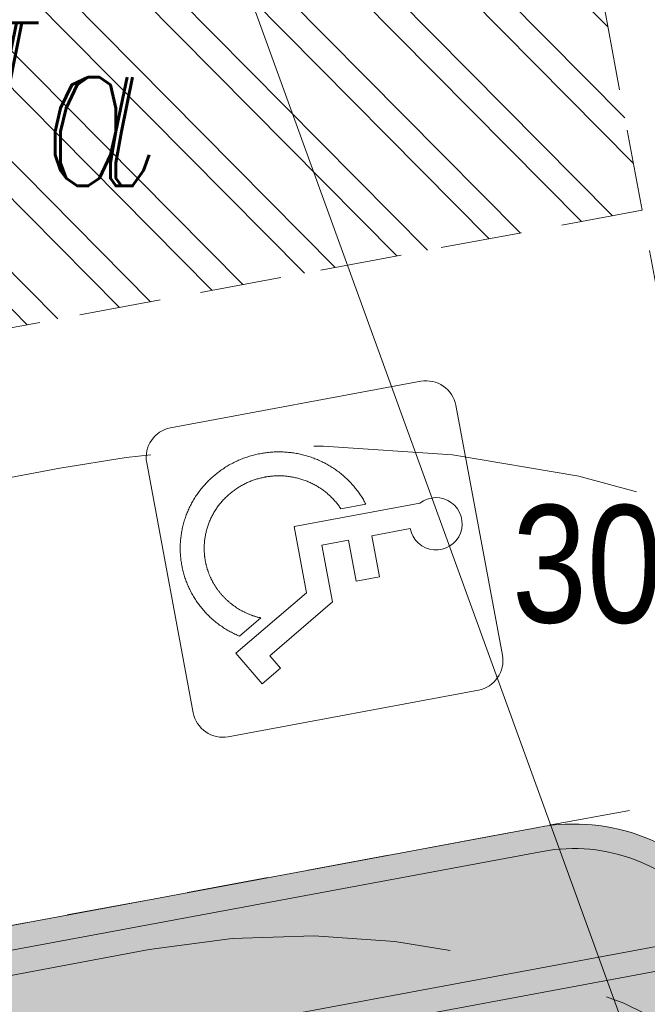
# Model space of a CAD drawing. Header units: metres. Extents: x 779 to 7046, y -512 to 9570.
# Tile 224 of 256: x 2188.26 to 2192.1, y 198.1 to 204.13. Entities that reach past the tile are written whole.
import ezdxf
from ezdxf import colors
from ezdxf.entities.mleader import LeaderData, LeaderLine
from ezdxf.math import Vec2, Vec3

# ---------------------------------------------------------------- set-up
doc = ezdxf.new("R2010")
doc.units = ezdxf.units.M
for name, pattern in [('0', [0]), ('CIĄGłA', [0]), ('DASH', [0.75, 0.5, -0.25]), ('DASHED', [0.75, 0.5, -0.25]), ('DASHEDX2', [38.099999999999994, 25.4, -12.7])]:
    doc.linetypes.add(name, pattern=pattern)
for name, color, linetype, lineweight in [('209-oznaczenie konturu klasyfikacyjnego', 7, 'Continuous', 0), ('219-działka ewidencyjna', 7, 'Continuous', 0), ('_a_obiekty', 250, 'Continuous', 30), ('AGP1_HATCH', 7, 'Continuous', 5), ('AGP1_KRAWEZNIKI', 250, 'Continuous', 20), ('AGP1_KRAWEZNIKI GRUBOŚCI', 7, 'Continuous', 9), ('ZNAKI DROGOWE', 250, 'Continuous', 15), ('zz-drogi', 7, 'Continuous', 40)]:
    doc.layers.add(name, color=color, linetype=linetype, lineweight=lineweight)
doc.layers.add('zz-odwodnienie', color=5, linetype='Continuous')
doc.styles.add('ARIAL', font='arial.ttf')
doc.styles.get("Standard").update_dxf_attribs({"font": 'arial.ttf'})

# ---------------------------------------------------------------- blocks, each defined once
blk = doc.blocks.new('PZT MDCP podkład')
at = {"layer": '219-działka ewidencyjna', "color": 252, "linetype": 'Continuous', "lineweight": 13, "true_color": 0x939598, "flags": 128}
blk.add_lwpolyline([(2122.376406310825, 81.44646074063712), (2127.666406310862, 66.85646074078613)], dxfattribs=at)
at = {"layer": '209-oznaczenie konturu klasyfikacyjnego', "color": 252, "linetype": 'Continuous', "lineweight": 13, "true_color": 0x939598, "insert": (2120.283068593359, 76.60838289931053), "char_height": 1, "attachment_point": 7, "line_spacing_factor": 0.6}
blk.add_mtext('\\FITALIC_1250;\\H1x;\\W0.79;RIIIa', dxfattribs=at)
blk = doc.blocks.new('parking_niepelnospr')
at = {"layer": 'AGP1_KRAWEZNIKI', "lineweight": 9}
for p, q in [((1.943807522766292, -0.1177722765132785), (-9.313225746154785e-10, 0)), ((-0.2425387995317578, -0.2148276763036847), (-0.3603110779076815, -2.158635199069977)), ((2.040862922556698, -2.304118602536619), (2.158635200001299, -0.360311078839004)), ((1.593219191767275, -0.4478991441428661), (1.429240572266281, -0.5297730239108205)), ((1.731381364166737, -0.7246130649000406), (1.593219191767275, -0.4478991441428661)), ((1.429240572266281, -0.5297730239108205), (1.485528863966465, -0.6425083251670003)), ((1.485528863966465, -0.6425083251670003), (0.9194172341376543, -0.925165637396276)), ((1.095964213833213, -1.041874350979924), (1.731381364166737, -0.7246130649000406)), ((1.480769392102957, -0.9393679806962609), (1.6729298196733, -0.8434230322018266)), ((0.8925806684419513, -1.368097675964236), (0.9194172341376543, -0.925165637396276)), ((0.5038191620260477, -1.344543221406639), (0.5232169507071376, -1.024386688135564)), ((0.5232169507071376, -1.024386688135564), (0.7061635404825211, -1.035471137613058)), ((0.6867657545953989, -1.355627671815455), (0.7061635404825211, -1.035471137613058)), ((1.064789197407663, -1.556411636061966), (1.095964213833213, -1.041874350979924)), ((0.2065309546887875, -1.326530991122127), (0.5038191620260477, -1.344543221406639)), ((0.6867657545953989, -1.355627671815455), (0.8925806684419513, -1.368097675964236)), ((0.08858663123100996, -1.497265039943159), (1.064789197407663, -1.556411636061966)), ((0.4908400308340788, -1.590493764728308), (0.6849612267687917, -1.602255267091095)), ((1.798324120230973, -2.518946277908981), (-0.1454834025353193, -2.401173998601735))]:
    blk.add_line(p, q, dxfattribs=at)
at = {"layer": 'AGP1_KRAWEZNIKI', "lineweight": 9, "elevation": -0.002894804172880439}
for points in [[(0.4908400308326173, -1.590493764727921), (0.493165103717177, -1.600032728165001), (0.4956196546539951, -1.609541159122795), (0.4982032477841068, -1.619017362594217), (0.5009154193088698, -1.62845965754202), (0.5037556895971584, -1.637866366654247), (0.5067235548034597, -1.647235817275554), (0.5098184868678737, -1.656566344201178), (0.5130399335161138, -1.665856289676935), (0.5163873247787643, -1.675104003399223), (0.5198600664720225, -1.684307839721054), (0.5234575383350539, -1.693466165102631), (0.5271791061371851, -1.702577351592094), (0.5310241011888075, -1.711639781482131), (0.5349918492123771, -1.720651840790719), (0.5390816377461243, -1.729611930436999), (0.5432927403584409, -1.738518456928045), (0.5476244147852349, -1.747369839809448), (0.5520758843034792, -1.756164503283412), (0.5566463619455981, -1.764900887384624), (0.5613350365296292, -1.773577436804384), (0.5661410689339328, -1.782192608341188), (0.5710636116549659, -1.790744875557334), (0.5761017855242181, -1.799232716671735), (0.5812546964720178, -1.807654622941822), (0.5865214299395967, -1.816009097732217), (0.5919010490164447, -1.824294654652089), (0.5973925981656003, -1.83250982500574), (0.6029951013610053, -1.840653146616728), (0.6087075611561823, -1.848723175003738), (0.6145289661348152, -1.856718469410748), (0.6204582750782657, -1.864637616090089), (0.6264944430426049, -1.872479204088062), (0.6326363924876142, -1.880241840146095), (0.6388830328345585, -1.887924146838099), (0.645233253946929, -1.89552475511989), (0.65168592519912, -1.903042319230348), (0.6582399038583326, -1.910475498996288), (0.6648940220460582, -1.917822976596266), (0.6716470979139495, -1.925083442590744), (0.6784979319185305, -1.932255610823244), (0.6854453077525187, -1.939338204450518), (0.6924879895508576, -1.946329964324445), (0.6996247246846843, -1.953229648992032), (0.7068542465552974, -1.960036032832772), (0.7141752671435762, -1.966747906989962), (0.7215864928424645, -1.97336407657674), (0.7290865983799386, -1.979883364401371), (0.7366742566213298, -1.986304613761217), (0.7443481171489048, -1.992626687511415), (0.7521068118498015, -1.998848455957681), (0.7599489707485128, -2.004968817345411), (0.7678731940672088, -2.010986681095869), (0.7758780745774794, -2.016900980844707), (0.7839621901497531, -2.022710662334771), (0.7921241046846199, -2.028414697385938), (0.800362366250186, -2.034012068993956), (0.8086755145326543, -2.039501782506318), (0.8170620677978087, -2.044882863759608), (0.82552053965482, -2.05015435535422), (0.83404942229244, -2.055315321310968), (0.8426472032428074, -2.060364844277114), (0.8513123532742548, -2.065302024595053), (0.8600433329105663, -2.07012598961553), (0.8688385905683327, -2.074835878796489), (0.8776965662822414, -2.079430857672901), (0.8866156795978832, -2.083910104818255), (0.8955943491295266, -2.088272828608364), (0.9046309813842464, -2.092518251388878), (0.9137239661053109, -2.096645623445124), (0.9228716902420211, -2.10065420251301), (0.9320725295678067, -2.104543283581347), (0.9413248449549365, -2.108312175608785), (0.9506269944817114, -2.111960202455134), (0.9599773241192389, -2.115486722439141), (0.9693741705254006, -2.118891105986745), (0.9788158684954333, -2.122172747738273), (0.9883007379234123, -2.125331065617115), (0.9978270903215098, -2.128365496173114), (1.007393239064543, -2.13127550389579), (1.016997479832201, -2.134060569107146), (1.026638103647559, -2.136720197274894), (1.036313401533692, -2.139253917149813), (1.046021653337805, -2.141661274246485), (1.055761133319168, -2.143941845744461), (1.065530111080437, -2.146095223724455), (1.075326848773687, -2.148121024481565), (1.085149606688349, -2.150018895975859), (1.094996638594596, -2.151788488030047), (1.104866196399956, -2.153429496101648), (1.114756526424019, -2.154941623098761), (1.124665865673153, -2.156324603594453), (1.134592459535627, -2.157578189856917), (1.144534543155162, -2.158702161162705), (1.154490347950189, -2.159696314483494), (1.164458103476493, -2.160560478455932), (1.174436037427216, -2.161294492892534), (1.184422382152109, -2.161898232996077), (1.194415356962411, -2.162371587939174), (1.204413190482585, -2.162714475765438), (1.214414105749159, -2.162926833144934), (1.224416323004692, -2.163008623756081), (1.234418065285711, -2.162959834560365), (1.244417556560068, -2.162780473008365), (1.254413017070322, -2.162470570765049), (1.264402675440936, -2.162030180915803), (1.274384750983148, -2.16145938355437), (1.284357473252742, -2.160758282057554), (1.294319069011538, -2.159927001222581), (1.304267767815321, -2.158965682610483), (1.314201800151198, -2.157874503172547), (1.324119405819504, -2.156653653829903), (1.33401881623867, -2.155303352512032), (1.343898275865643, -2.153823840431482), (1.353756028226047, -2.152215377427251), (1.363590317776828, -2.150478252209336), (1.373399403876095, -2.148612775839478), (1.383181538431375, -2.146619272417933), (1.392934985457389, -2.14449809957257), (1.402658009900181, -2.142249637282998), (1.412348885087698, -2.139874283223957), (1.42200588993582, -2.137372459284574), (1.431627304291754, -2.134744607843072), (1.441211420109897, -2.13199119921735), (1.450756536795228, -2.129112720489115), (1.460260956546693, -2.126109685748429), (1.469722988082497, -2.122982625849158), (1.479140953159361, -2.119732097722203), (1.488513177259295, -2.11635867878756), (1.497837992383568, -2.112862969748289), (1.507113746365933, -2.109245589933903), (1.516338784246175, -2.105507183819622), (1.525511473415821, -2.101648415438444), (1.534630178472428, -2.097669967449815), (1.543693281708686, -2.093572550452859), (1.552699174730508, -2.089356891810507), (1.561646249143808, -2.085023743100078), (1.570532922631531, -2.080573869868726), (1.579357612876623, -2.076008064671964), (1.588118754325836, -2.071327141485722), (1.59681478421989, -2.066531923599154), (1.605444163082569, -2.061623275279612), (1.614005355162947, -2.056602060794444), (1.622496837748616, -2.051469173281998), (1.630917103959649, -2.046225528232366), (1.639264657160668, -2.040872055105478), (1.647538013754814, -2.035409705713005), (1.655735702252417, -2.029839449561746), (1.663856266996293, -2.024162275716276), (1.67189826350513, -2.018379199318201), (1.679860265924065, -2.012491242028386), (1.68774085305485, -2.006499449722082), (1.695538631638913, -2.000404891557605), (1.703252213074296, -1.99420864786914), (1.710880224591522, -1.987911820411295), (1.718421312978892, -1.981515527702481), (1.725874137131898, -1.975020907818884), (1.733237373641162, -1.968429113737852), (1.740509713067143, -1.961741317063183), (1.747689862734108, -1.95495870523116), (1.754776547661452, -1.948082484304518), (1.761768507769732, -1.941113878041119), (1.768664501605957, -1.934054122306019), (1.775463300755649, -1.926904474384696), (1.782163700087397, -1.919666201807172), (1.788764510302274, -1.912340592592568), (1.795264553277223, -1.904928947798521), (1.801662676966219, -1.897432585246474), (1.807957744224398, -1.889852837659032), (1.814148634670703, -1.882191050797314), (1.820234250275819, -1.874448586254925), (1.826213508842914, -1.866626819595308), (1.832085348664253, -1.858727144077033), (1.837848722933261, -1.850750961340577), (1.843502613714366, -1.842699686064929), (1.849046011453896, -1.834574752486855), (1.854477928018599, -1.8263776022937), (1.859797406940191, -1.818109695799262), (1.865003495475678, -1.809772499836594), (1.870095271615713, -1.801367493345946), (1.875071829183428, -1.792896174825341), (1.879932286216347, -1.784360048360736), (1.88467577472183, -1.775760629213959), (1.889301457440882, -1.767099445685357), (1.893808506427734, -1.75837803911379), (1.898196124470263, -1.7495979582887), (1.902463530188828, -1.740760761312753), (1.906609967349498, -1.731868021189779), (1.910634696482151, -1.72292131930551), (1.914537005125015, -1.713922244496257), (1.918316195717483, -1.704872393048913), (1.921971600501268, -1.695773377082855), (1.925502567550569, -1.686626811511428), (1.928908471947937, -1.677434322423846), (1.932188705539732, -1.668197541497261), (1.935342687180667, -1.658918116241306), (1.938369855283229, -1.649597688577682), (1.941269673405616, -1.640237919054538), (1.944041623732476, -1.630840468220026), (1.946685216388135, -1.621407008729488), (1.949199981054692, -1.611939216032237), (1.951585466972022, -1.60243877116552), (1.953841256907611, -1.592907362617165), (1.955966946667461, -1.583346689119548), (1.957962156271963, -1.573758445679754), (1.959826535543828, -1.564144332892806), (1.961559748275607, -1.554506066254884), (1.963161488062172, -1.54484535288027), (1.964631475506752, -1.535163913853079), (1.965969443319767, -1.525463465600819), (1.967175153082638, -1.515745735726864), (1.968248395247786, -1.506012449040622), (1.969188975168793, -1.496265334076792), (1.969996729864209, -1.486506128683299), (1.970671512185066, -1.476736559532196), (1.971213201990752, -1.466958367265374), (1.971621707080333, -1.457173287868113), (1.971896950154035, -1.447383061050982), (1.972038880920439, -1.437589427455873), (1.972047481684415, -1.427794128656), (1.971922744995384, -1.417998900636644), (1.971664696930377, -1.408205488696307), (1.971273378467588, -1.398415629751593), (1.970748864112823, -1.388631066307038), (1.970091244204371, -1.378853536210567), (1.969300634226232, -1.369084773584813), (1.968377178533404, -1.359326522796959), (1.967321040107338, -1.349580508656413), (1.966132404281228, -1.339848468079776), (1.964811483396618, -1.330132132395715), (1.9633585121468, -1.320433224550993), (1.961773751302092, -1.310753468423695), (1.960057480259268, -1.301094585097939), (1.958210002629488, -1.291458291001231), (1.956231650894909, -1.281846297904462), (1.954122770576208, -1.272260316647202), (1.951883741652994, -1.26270204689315), (1.94951495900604, -1.253173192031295), (1.947016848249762, -1.243675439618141), (1.944389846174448, -1.234210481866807), (1.941634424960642, -1.224779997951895), (1.938751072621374, -1.215385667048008), (1.935740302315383, -1.20602915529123), (1.932602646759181, -1.196712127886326), (1.929338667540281, -1.187436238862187), (1.925948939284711, -1.178203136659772), (1.92243406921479, -1.169014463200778), (1.918794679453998, -1.15987185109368), (1.915031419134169, -1.15077692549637), (1.911144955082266, -1.141731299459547), (1.907135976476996, -1.132736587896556), (1.903005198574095, -1.123794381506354), (1.898753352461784, -1.114906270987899), (1.894381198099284, -1.106073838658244), (1.889889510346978, -1.097298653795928), (1.885279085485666, -1.088582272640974), (1.880550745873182, -1.079926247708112), (1.875705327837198, -1.071332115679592), (1.870743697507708, -1.062801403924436), (1.865666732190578, -1.054335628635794), (1.860475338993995, -1.045936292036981), (1.855170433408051, -1.03760488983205), (1.849752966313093, -1.029342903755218), (1.844223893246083, -1.021151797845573), (1.838584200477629, -1.013033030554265), (1.832834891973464, -1.004988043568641), (1.82697698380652, -0.9970182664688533), (1.821011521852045, -0.9891251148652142), (1.814939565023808, -0.9813099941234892), (1.808762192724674, -0.9735742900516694), (1.802480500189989, -0.9659193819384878), (1.796095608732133, -0.9583466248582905), (1.789608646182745, -0.9508573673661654), (1.783020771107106, -0.9434529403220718), (1.776333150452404, -0.9361346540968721), (1.769546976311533, -0.9289038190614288), (1.762663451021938, -0.9217617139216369), (1.755683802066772, -0.914709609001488), (1.748609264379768, -0.9077487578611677), (1.741441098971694, -0.900880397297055), (1.734180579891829, -0.8941057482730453), (1.726828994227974, -0.8874260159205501), (1.719387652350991, -0.8808423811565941), (1.711857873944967, -0.874356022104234), (1.704240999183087, -0.8679680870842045), (1.696538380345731, -0.861679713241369), (1.688751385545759, -0.8554920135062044), (1.680881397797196, -0.8494060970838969), (1.672929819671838, -0.8434230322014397)], [(0.6849612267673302, -1.602255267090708), (0.6877251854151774, -1.609985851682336), (0.6906108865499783, -1.617689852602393), (0.6936176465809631, -1.625362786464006), (0.6967447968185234, -1.633000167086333), (0.6999959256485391, -1.640607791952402), (0.7033755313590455, -1.648194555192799), (0.7068823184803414, -1.655755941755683), (0.7105149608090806, -1.66328738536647), (0.7142721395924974, -1.670784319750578), (0.7181525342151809, -1.678242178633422), (0.7221548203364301, -1.685656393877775), (0.7262776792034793, -1.693022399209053), (0.7305197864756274, -1.700335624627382), (0.73487949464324, -1.70759204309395), (0.7393552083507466, -1.714789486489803), (0.7439459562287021, -1.721926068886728), (0.7486507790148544, -1.728999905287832), (0.7534687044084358, -1.736009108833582), (0.7583987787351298, -1.742951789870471), (0.7634400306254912, -1.749826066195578), (0.7685914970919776, -1.756630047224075), (0.7738522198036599, -1.763361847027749), (0.7792199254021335, -1.770017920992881), (0.7846908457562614, -1.776593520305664), (0.7902629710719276, -1.783086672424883), (0.7959343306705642, -1.789495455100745), (0.801702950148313, -1.795817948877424), (0.8075668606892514, -1.802052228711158), (0.8135240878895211, -1.808196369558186), (0.8195726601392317, -1.814248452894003), (0.825710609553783, -1.82020655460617), (0.8319359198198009, -1.826068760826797), (0.8382461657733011, -1.831833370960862), (0.8446386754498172, -1.837498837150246), (0.8511107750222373, -1.843063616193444), (0.8576597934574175, -1.848526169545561), (0.8642830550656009, -1.853884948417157), (0.8709778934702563, -1.859138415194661), (0.8777416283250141, -1.864285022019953), (0.8845715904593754, -1.869323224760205), (0.8914637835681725, -1.874250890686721), (0.8984133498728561, -1.879066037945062), (0.9054189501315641, -1.883768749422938), (0.9124793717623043, -1.888359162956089), (0.9195933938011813, -1.89283742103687), (0.9267598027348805, -1.897203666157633), (0.9339773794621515, -1.901458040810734), (0.941244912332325, -1.905600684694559), (0.9485611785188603, -1.909631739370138), (0.9559248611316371, -1.913550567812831), (0.9633310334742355, -1.917354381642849), (0.9707717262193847, -1.921041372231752), (0.9782389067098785, -1.924609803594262), (0.9857245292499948, -1.928057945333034), (0.9932205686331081, -1.93138406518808), (1.000718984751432, -1.934586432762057), (1.008211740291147, -1.93766331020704), (1.015690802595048, -1.940612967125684), (1.023172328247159, -1.943443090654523), (1.030713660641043, -1.946177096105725), (1.038301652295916, -1.948810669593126), (1.045918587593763, -1.951337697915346), (1.053546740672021, -1.953752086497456), (1.061169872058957, -1.956049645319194), (1.068775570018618, -1.958229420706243), (1.076352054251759, -1.960290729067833), (1.083887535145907, -1.962232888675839), (1.091400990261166, -1.964062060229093), (1.098965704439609, -1.965796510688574), (1.106542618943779, -1.967429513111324), (1.114083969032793, -1.968952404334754), (1.117826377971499, -1.969669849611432), (1.121542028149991, -1.970356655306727), (1.12890239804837, -1.971646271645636), (1.136242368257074, -1.972835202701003), (1.139933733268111, -1.973395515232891), (1.143654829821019, -1.973934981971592), (1.147417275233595, -1.974455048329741), (1.151232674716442, -1.974957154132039), (1.155108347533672, -1.975442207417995), (1.158959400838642, -1.975899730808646), (1.162757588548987, -1.976326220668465), (1.166514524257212, -1.976723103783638), (1.173951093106, -1.97743377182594), (1.181362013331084, -1.978043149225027), (1.185086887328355, -1.978313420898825), (1.18884016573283, -1.978562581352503), (1.192628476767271, -1.978789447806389), (1.196447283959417, -1.978992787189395), (1.204152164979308, -1.979327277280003), (1.211906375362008, -1.97956282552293), (1.219661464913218, -1.979696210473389), (1.227396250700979, -1.979724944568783), (1.235195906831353, -1.979649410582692), (1.243061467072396, -1.979467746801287), (1.250981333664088, -1.979177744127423), (1.258943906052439, -1.978777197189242), (1.266936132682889, -1.978264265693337), (1.274940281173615, -1.977639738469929), (1.282937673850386, -1.976905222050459), (1.290909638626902, -1.976062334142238), (1.298853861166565, -1.975110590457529), (1.306837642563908, -1.974040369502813), (1.314863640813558, -1.972850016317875), (1.322923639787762, -1.971539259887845), (1.331009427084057, -1.970107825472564), (1.339112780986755, -1.968555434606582), (1.347225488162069, -1.96688181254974), (1.355339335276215, -1.965086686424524), (1.363446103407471, -1.96316977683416), (1.371537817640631, -1.96113114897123), (1.379610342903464, -1.958972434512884), (1.387662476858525, -1.956693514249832), (1.395693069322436, -1.954293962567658), (1.403700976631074, -1.951773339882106), (1.411685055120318, -1.949131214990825), (1.419644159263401, -1.946367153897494), (1.427577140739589, -1.943480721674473), (1.435482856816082, -1.940471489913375), (1.443359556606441, -1.937339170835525), (1.451201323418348, -1.934084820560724), (1.459004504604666, -1.930709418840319), (1.466766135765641, -1.927213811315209), (1.474483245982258, -1.923598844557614), (1.482152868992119, -1.919865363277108), (1.489772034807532, -1.91601421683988), (1.497337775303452, -1.912046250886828), (1.504847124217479, -1.907962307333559), (1.512297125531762, -1.903763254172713), (1.519685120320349, -1.89945025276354), (1.527008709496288, -1.895024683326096), (1.534265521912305, -1.890487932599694), (1.541453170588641, -1.885841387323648), (1.548569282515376, -1.881086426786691), (1.555611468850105, -1.87622444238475), (1.562577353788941, -1.871256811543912), (1.569464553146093, -1.866184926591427), (1.576270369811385, -1.861010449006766), (1.582989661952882, -1.855737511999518), (1.589620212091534, -1.850368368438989), (1.596160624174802, -1.844904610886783), (1.602609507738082, -1.839347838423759), (1.608965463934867, -1.833699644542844), (1.615227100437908, -1.827961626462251), (1.621393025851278, -1.822135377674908), (1.627461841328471, -1.816222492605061), (1.63343210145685, -1.810224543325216), (1.639301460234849, -1.804143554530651), (1.645067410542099, -1.79798336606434), (1.650727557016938, -1.791748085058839), (1.656279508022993, -1.785441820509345), (1.66172087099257, -1.779068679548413), (1.667049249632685, -1.772632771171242), (1.672262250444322, -1.766138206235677), (1.67735748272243, -1.759589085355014), (1.682333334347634, -1.752988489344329), (1.687198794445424, -1.74632577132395), (1.69195570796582, -1.73960030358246), (1.696602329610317, -1.732816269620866), (1.70113691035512, -1.72597785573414), (1.705557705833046, -1.719089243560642), (1.709862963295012, -1.712154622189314), (1.714050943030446, -1.705178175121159), (1.718119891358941, -1.698164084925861), (1.722068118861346, -1.691116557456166), (1.725895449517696, -1.684039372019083), (1.729602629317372, -1.676934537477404), (1.733190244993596, -1.669803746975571), (1.736658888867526, -1.662648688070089), (1.740009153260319, -1.655471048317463), (1.743241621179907, -1.6482725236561), (1.746356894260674, -1.641054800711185), (1.749355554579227, -1.633819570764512), (1.752238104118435, -1.626568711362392), (1.755003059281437, -1.619308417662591), (1.757650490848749, -1.612042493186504), (1.760181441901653, -1.604772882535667), (1.762596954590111, -1.597501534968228), (1.764898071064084, -1.590230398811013), (1.76708583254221, -1.582961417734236), (1.769161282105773, -1.57569654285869), (1.771125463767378, -1.568437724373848), (1.772979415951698, -1.561186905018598), (1.774724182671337, -1.553946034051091), (1.776360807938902, -1.546717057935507), (1.777890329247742, -1.539501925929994), (1.779313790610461, -1.532302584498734), (1.780632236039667, -1.52512098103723), (1.781846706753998, -1.517959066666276), (1.782958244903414, -1.510818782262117), (1.783967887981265, -1.503702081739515), (1.784434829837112, -1.500153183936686), (1.784658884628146, -1.498381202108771), (1.78471392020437, -1.497938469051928), (1.784774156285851, -1.497450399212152), (1.78490018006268, -1.496416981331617), (1.785384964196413, -1.492272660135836), (1.785838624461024, -1.488111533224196), (1.786260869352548, -1.483933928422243), (1.786651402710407, -1.479740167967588), (1.787009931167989, -1.47553057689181), (1.787336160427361, -1.471305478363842), (1.787629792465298, -1.467065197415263), (1.787890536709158, -1.462810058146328), (1.78811809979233, -1.458540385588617), (1.788312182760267, -1.454256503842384), (1.788472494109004, -1.449958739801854), (1.788598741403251, -1.445647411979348), (1.788690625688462, -1.441322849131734), (1.788747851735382, -1.4369853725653), (1.788770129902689, -1.432635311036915), (1.788757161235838, -1.428272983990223), (1.788708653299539, -1.423898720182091), (1.788624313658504, -1.41951284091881), (1.78850384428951, -1.415115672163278), (1.788346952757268, -1.410707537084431), (1.788153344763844, -1.406288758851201), (1.787922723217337, -1.401859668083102), (1.787654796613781, -1.397420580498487), (1.787349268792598, -1.392971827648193), (1.787005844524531, -1.388513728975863), (1.786624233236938, -1.38404661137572), (1.786204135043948, -1.379570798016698), (1.785745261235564, -1.375086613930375), (1.785247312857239, -1.370594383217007), (1.784709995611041, -1.366094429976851), (1.784133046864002, -1.361587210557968), (1.78351659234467, -1.357074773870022), (1.782860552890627, -1.352557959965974), (1.782164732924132, -1.34803706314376), (1.781428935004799, -1.343512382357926), (1.780652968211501, -1.338984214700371), (1.779836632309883, -1.334452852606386), (1.77897973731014, -1.329918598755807), (1.778082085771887, -1.325381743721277), (1.777143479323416, -1.320842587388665), (1.776163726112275, -1.316301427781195), (1.775142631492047, -1.311758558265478), (1.774079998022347, -1.307214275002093), (1.7729756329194, -1.302668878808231), (1.771829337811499, -1.29812266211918), (1.770640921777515, -1.293575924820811), (1.769410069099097, -1.289029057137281), (1.768136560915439, -1.284482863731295), (1.766820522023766, -1.279938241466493), (1.765462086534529, -1.275396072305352), (1.764061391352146, -1.270857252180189), (1.7626185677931, -1.266322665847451), (1.761133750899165, -1.261793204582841), (1.759607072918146, -1.257269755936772), (1.758038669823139, -1.252753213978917), (1.756428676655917, -1.248244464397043), (1.754777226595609, -1.243744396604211), (1.753084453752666, -1.239253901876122), (1.751350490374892, -1.234773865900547), (1.749575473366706, -1.230305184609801), (1.747759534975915, -1.225848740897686), (1.745902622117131, -1.221404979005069), (1.744002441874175, -1.216968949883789), (1.742058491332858, -1.212539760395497), (1.740071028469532, -1.208118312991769), (1.738040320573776, -1.203705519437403), (1.735966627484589, -1.199302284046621), (1.733850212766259, -1.194909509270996), (1.731691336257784, -1.19052810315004), (1.729490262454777, -1.18615897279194), (1.727247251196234, -1.181803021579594), (1.724962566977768, -1.177461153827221), (1.722636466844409, -1.173134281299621), (1.72026921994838, -1.168823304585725), (1.71786108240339, -1.164529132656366), (1.715412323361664, -1.160252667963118), (1.712923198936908, -1.155994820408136), (1.710394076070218, -1.151756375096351), (1.707825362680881, -1.14753772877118), (1.705217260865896, -1.143339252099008), (1.702569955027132, -1.139161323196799), (1.699883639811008, -1.135004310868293), (1.697158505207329, -1.130868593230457), (1.69439474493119, -1.126754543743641), (1.691592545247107, -1.122662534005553), (1.688752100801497, -1.118592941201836), (1.685873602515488, -1.114546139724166), (1.682957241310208, -1.110522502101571), (1.680003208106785, -1.106522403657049), (1.677011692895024, -1.102546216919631), (1.673982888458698, -1.098594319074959), (1.670916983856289, -1.094667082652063), (1.667814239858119, -1.090764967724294), (1.664675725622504, -1.08688947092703), (1.661502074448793, -1.083041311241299), (1.658293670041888, -1.079220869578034), (1.655050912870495, -1.075428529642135), (1.651774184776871, -1.071664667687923), (1.648463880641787, -1.067929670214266), (1.645120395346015, -1.064223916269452), (1.641744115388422, -1.060547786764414), (1.638335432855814, -1.056901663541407), (1.634894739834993, -1.053285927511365), (1.631422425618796, -1.049700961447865), (1.62791888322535, -1.046147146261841), (1.624384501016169, -1.042624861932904), (1.620819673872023, -1.039134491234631), (1.617224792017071, -1.035676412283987), (1.613600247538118, -1.032251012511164), (1.609946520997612, -1.028858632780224), (1.606264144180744, -1.02549958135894), (1.602553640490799, -1.022174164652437), (1.598815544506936, -1.018882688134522), (1.595050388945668, -1.015625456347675), (1.591258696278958, -1.012402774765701), (1.587441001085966, -1.009214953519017), (1.583597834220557, -1.006062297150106), (1.579729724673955, -1.002945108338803), (1.575837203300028, -0.9998636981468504), (1.571920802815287, -0.996818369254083), (1.567981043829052, -0.9938094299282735), (1.564018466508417, -0.9908371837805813), (1.560033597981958, -0.987901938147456), (1.556027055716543, -0.9850040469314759), (1.55200043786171, -0.9821442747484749), (1.547954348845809, -0.9793227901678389), (1.543889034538, -0.9765395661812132), (1.539804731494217, -0.973794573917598), (1.535701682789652, -0.9710877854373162), (1.531580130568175, -0.968419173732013), (1.52744031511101, -0.9657887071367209), (1.523282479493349, -0.9631963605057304), (1.519106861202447, -0.9606421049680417), (1.514913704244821, -0.9581259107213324), (1.510703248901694, -0.9556477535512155), (1.50647573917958, -0.9532076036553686), (1.502231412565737, -0.9508054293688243), (1.497970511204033, -0.9484412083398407), (1.493693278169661, -0.9461149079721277), (1.48939993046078, -0.9438268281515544), (1.485091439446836, -0.9415777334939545), (1.480769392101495, -0.939367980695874)]]:
    blk.add_lwpolyline(points, dxfattribs=at)
at = {"layer": 'AGP1_KRAWEZNIKI', "lineweight": 9}
for centre, radius, start, end in [((-0.01385556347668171, -0.2286832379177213), 0.2291025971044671, 86.53277600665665, 176.5327760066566), ((1.929951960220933, -0.3464555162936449), 0.229102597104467, 356.5327760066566, 86.53277600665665), ((0.006433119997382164, -1.314407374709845), 0.2004647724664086, 356.5327760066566, 294.193225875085), ((-0.1316278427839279, -2.172490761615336), 0.2291025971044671, 176.5327764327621, 266.5327764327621), ((1.812179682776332, -2.290263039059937), 0.229102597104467, 266.5327760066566, 356.5327760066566)]:
    blk.add_arc(centre, radius, start, end, dxfattribs=at)
blk = doc.blocks.new('RZEDNE MODNLICA 20241108')
at = {"layer": 'zz-odwodnienie', "insert": (2191.273355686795, 201.1560165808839), "char_height": 0.7199999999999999, "width": 4.627268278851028, "attachment_point": 1, "rotation": 359.89007928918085}
blk.add_mtext('{\\fArial Narrow|b0|i0|c238|p34;305,35}', dxfattribs=at)
blk = doc.blocks.new('lpg dystrybutor')
at = {"color": 2, "linetype": 'DASHED', "lineweight": 5, "ltscale": 3, "true_color": 0xf1eb1f}
blk.add_lwpolyline([(1884.637835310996, 1542.59038778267), (1885.509884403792, 1542.171792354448, 0.4142135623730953), (1925.537663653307, 1556.235109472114), (1925.797308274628, 1556.77602043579, 0.414213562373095), (1911.733991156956, 1596.803799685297), (1910.86194206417, 1597.22239511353, 0.4142135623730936), (1870.834162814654, 1583.159077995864), (1870.574518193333, 1582.618167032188, 0.4142135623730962)], format="xyb", close=True, dxfattribs=at)
blk = doc.blocks.new('WIATA LPG DWA STANOWISKA')
at = {"layer": 'AGP1_KRAWEZNIKI', "xscale": -0.9999999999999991, "rotation": 254.8767121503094}
blk.add_blockref('lpg dystrybutor', (75.32422596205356, -1319.473761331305), dxfattribs=at)
blk = doc.blocks.new('Zbiornik LPG 20m3')
at = {"layer": '_a_obiekty', "color": 251, "linetype": 'DASH', "lineweight": 5, "ltscale": 4, "true_color": 0x636466}
for points in [[(2696.092133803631, 576.3192574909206), (2700.982895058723, 570.9863267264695, -0.414213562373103), (2699.149688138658, 528.599543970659), (2697.675688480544, 527.2477581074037, -0.4142135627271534), (2655.288905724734, 529.0809650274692), (2650.398144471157, 534.4138957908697, -0.4142135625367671), (2652.231351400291, 576.8006785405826), (2653.705351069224, 578.1524644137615, -0.4142135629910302), (2696.092133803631, 576.3192574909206)], [(2679.878137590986, 561.4496130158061), (2684.768898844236, 556.1166822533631, -0.4142135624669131), (2684.280043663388, 544.8135401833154), (2682.80604400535, 543.4617543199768, -0.4142135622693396), (2671.502901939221, 543.9506095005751), (2666.612140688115, 549.2835402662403, -0.4142135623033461), (2667.100995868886, 560.586682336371), (2668.574995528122, 561.938468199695, -0.414213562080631), (2679.878137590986, 561.4496130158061)], [(2677.6671381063, 559.4219342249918), (2682.557899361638, 554.0890034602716, -0.4142135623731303), (2682.252364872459, 547.0245396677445), (2680.778365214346, 545.6727538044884, -0.4142135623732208), (2673.71390142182, 545.9782882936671), (2668.823140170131, 551.311219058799, -0.4142135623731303), (2669.12867465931, 558.375682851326), (2670.602674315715, 559.7274687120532, -0.4142135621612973), (2677.6671381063, 559.4219342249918)]]:
    blk.add_lwpolyline(points, format="xyb", dxfattribs=at)
blk = doc.blocks.new('ZNAKI DROGOWE')
at = {"layer": 'ZNAKI DROGOWE'}
ml = blk.add_multileader_mtext('Standard', dxfattribs=at)
ml.set_content('ZNAK DROGOWY B2', color=256, style='ARIAL')
ml.set_leader_properties()
ml.build(insert=Vec2(0, 0))
ml.multileader.update_dxf_attribs({"arrow_head_size": 1})
ctx = ml.context
ctx.base_point, ctx.char_height, ctx.arrow_head_size, ctx.landing_gap_size, ctx.plane_origin = Vec3(2023.658558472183, 197.0330494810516), 0.75, 1, 0.08, Vec3(2115.040989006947, 186.3468004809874)
ctx.text_align_type = 1
notes = []
notes.append((ctx, [(1, (1, 1, 0), (2034.346672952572, 197.0330494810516), (-1, 0), 0.3002836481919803, [(1, [(2068.818332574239, 186.2819858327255), (2070.529416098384, 206.0183191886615)], 0, [])])]))
ctx.mtext.insert, ctx.mtext.width, ctx.mtext.defined_height, ctx.mtext.alignment, ctx.mtext.flow_direction = Vec3(2028.852473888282, 197.4144444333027), 22.31043766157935, 9.297092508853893, 2, 5
for ctx, leaders in notes:
    for number, flags, end, landing, length, lines in leaders:
        leader = LeaderData()
        leader.index, (leader.has_last_leader_line, leader.has_dogleg_vector, leader.attachment_direction) = number, flags
        leader.last_leader_point, leader.dogleg_vector, leader.dogleg_length = Vec3(end), Vec3(landing), length
        for number, points, colour, breaks in lines:
            line = LeaderLine()
            line.index, line.vertices, line.color, line.breaks = number, Vec3.list(points), colors.encode_raw_color(colour), breaks
            leader.lines.append(line)
        ctx.leaders.append(leader)

msp = doc.modelspace()

# ---------------------------------------------------------------- hatches: boundary and pattern name
at = {"linetype": 'CIĄGłA', "lineweight": 5, "true_color": 0x939598}
h = msp.add_hatch(dxfattribs=at)
h.set_pattern_fill('ANSI32', color=252, scale=0.05, angle=-90.31102895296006)
h.set_pattern_definition([(314.68897104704, (1691.805127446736, 1859.717401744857), (0.338582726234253, 0.3349265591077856), []), (314.68897104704, (1691.803908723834, 1859.492898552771), (0.338582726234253, 0.3349265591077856), [])])
h.paths.add_polyline_path([(2192.068884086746, 202.9612754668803), (2190.494065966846, 211.4158569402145), (2185.578620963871, 210.5002677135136), (2187.153429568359, 202.0456844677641)])
at = {"layer": 'AGP1_HATCH', "lineweight": 15, "transparency": 33554625}
h = msp.add_hatch(dxfattribs=at)
h.set_pattern_fill('GRASS', color=64, scale=0.02, angle=24.61092855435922)
h.set_pattern_definition([(114.6109285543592, (462.9080842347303, 0), (-0.4761730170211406, 0.1769837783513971), [0.09525, -0.6231704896]), (69.61092855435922, (462.9080842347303, 0), (-0.4761730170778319, 0.1769837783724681), [0.09525, -0.41275]), (159.6109285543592, (462.9080842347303, 0), (-0.1769837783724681, -0.4761730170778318), [0.09525, -0.41275])])
edge = h.paths.add_edge_path()
edge.add_line((2201.154967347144, 263.5881994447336), (2187.755434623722, 258.884151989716))
edge.add_line((2187.755434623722, 258.884151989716), (2189.333398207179, 250.4126837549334))
edge.add_line((2189.333398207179, 250.4126837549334), (2200.14854181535, 252.4272321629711))
edge.add_line((2200.14854181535, 252.4272321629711), (2200.648631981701, 252.5203866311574))
edge.add_arc((2201.590242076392, 247.4571988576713), 5.150000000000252, 21.517769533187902, 100.53504568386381, ccw=False)
edge.add_line((2206.381306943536, 249.3461661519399), (2206.675941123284, 248.5988734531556))
edge.add_line((2206.675941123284, 248.5988734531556), (2210.150932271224, 239.7851115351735))
edge.add_line((2210.150932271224, 239.7851115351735), (2213.734346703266, 230.6963512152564))
edge.add_line((2213.734346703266, 230.6963512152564), (2217.789719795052, 220.4105428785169))
edge.add_line((2217.789719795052, 220.4105428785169), (2215.443125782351, 228.6790923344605))
edge.add_line((2215.443125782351, 228.6790923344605), (2207.464967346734, 248.9181994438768))
edge.add_line((2207.464967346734, 248.9181994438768), (2201.154967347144, 263.5881994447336))
h.paths.add_polyline_path([(2193.681012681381, 159.1678582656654), (2194.272039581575, 155.8602477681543), (2190.669106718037, 155.2164506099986), (2190.078079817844, 158.5240611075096)], flags=16)
h.paths.add_polyline_path([(2174.949427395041, 242.4438355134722), (2174.180330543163, 246.5728172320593), (2176.736366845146, 247.0489248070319), (2177.505463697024, 242.919943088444)], flags=16)
h.paths.add_polyline_path([(2213.207149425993, 155.2620582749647), (2212.585672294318, 156.8013328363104), (2213.47585517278, 157.1607412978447), (2214.097332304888, 155.6214667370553)], flags=16)
h.paths.add_polyline_path([(2224.990255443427, 196.349035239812), (2224.672071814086, 197.9782556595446), (2225.614271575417, 198.1622654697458), (2225.932455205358, 196.5330450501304)], flags=16)
edge = h.paths.add_edge_path()
edge.add_line((2222.135619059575, 154.633552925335), (2223.664309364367, 154.4557982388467))
edge.add_line((2223.664309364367, 154.4557982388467), (2227.521241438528, 153.3586678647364))
edge.add_line((2227.521241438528, 153.3586678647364), (2233.30759322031, 151.1911730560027))
edge.add_line((2233.30759322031, 151.1911730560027), (2237.862081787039, 147.7903544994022))
edge.add_line((2237.862081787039, 147.7903544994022), (2239.04057596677, 146.9882380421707))
edge.add_line((2239.04057596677, 146.9882380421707), (2233.604967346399, 169.6381994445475))
edge.add_line((2233.604967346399, 169.6381994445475), (2228.174967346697, 191.7481994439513))
edge.add_line((2228.174967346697, 191.7481994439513), (2222.494967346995, 209.5181994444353))
edge.add_line((2222.494967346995, 209.5181994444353), (2217.354967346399, 223.8281994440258))
edge.add_line((2217.354967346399, 223.8281994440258), (2215.443125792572, 228.6790923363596))
edge.add_line((2215.443125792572, 228.6790923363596), (2217.789719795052, 220.4105428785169))
edge.add_line((2217.789719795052, 220.4105428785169), (2221.381354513, 210.369004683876))
edge.add_line((2221.381354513, 210.369004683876), (2223.235207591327, 204.2921208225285))
edge.add_line((2223.235207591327, 204.2921208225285), (2230.775706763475, 165.6803719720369))
edge.add_line((2230.775706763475, 165.6803719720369), (2220.625390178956, 163.6980345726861))
edge.add_line((2220.625390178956, 163.6980345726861), (2220.928413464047, 162.146822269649))
edge.add_line((2220.928413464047, 162.146822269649), (2218.29831396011, 161.6329163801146))
edge.add_line((2218.29831396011, 161.6329163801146), (2217.995305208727, 163.1832919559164))
edge.add_line((2217.995305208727, 163.1832919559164), (2213.823860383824, 162.3684974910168))
edge.add_arc((2214.562165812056, 158.5899521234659), 3.849999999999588, 101.0559598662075, 197.8898825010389)
edge.add_line((2210.898318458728, 157.4072761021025), (2211.273490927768, 156.2450181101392))
edge.add_arc((2213.414312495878, 156.8509102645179), 2.224909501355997, 195.8024955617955, 221.512504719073)
edge.add_arc((2213.798153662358, 156.7771723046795), 2.482842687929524, 214.3488660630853, 282.1038679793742)
edge.add_line((2214.318767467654, 154.349525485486), (2219.144967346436, 156.2981994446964))
edge.add_line((2219.144967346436, 156.2981994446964), (2222.135619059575, 154.633552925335))
edge = h.paths.add_edge_path()
edge.add_line((2182.306540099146, 222.6057828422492), (2181.362772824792, 222.4299894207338))
edge.add_line((2181.362772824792, 222.4299894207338), (2181.058796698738, 224.0619203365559))
edge.add_line((2181.058796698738, 224.0619203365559), (2182.002563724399, 224.2377137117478))
edge.add_line((2182.002563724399, 224.2377137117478), (2178.488554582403, 243.1030613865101))
edge.add_line((2178.488554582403, 243.1030613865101), (2177.505463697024, 242.919943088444))
edge.add_line((2177.505463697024, 242.919943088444), (2176.736366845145, 247.0489248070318))
edge.add_line((2176.736366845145, 247.0489248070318), (2177.719457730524, 247.2320431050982))
edge.add_line((2177.719457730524, 247.2320431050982), (2177.536339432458, 248.2151339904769))
edge.add_line((2177.536339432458, 248.2151339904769), (2178.51943001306, 248.3982521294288))
edge.add_line((2178.51943001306, 248.3982521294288), (2189.329496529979, 250.4119569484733))
edge.add_line((2189.329496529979, 250.4119569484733), (2187.755434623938, 258.8841519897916))
edge.add_line((2187.755434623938, 258.8841519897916), (2168.624967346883, 252.1681994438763))
edge.add_line((2168.624967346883, 252.1681994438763), (2167.594967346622, 251.8081994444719))
edge.add_line((2167.594967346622, 251.8081994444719), (2162.624967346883, 250.0581994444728))
edge.add_line((2162.624967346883, 250.0581994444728), (2166.544967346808, 229.7681994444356))
edge.add_line((2166.544967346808, 229.7681994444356), (2169.934967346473, 212.2881994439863))
edge.add_line((2169.934967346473, 212.2881994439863), (2178.194967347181, 169.7181994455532))
edge.add_line((2178.194967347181, 169.7181994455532), (2182.564967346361, 169.8081994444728))
edge.add_line((2182.564967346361, 169.8081994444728), (2182.574967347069, 166.6181994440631))
edge.add_line((2182.574967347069, 166.6181994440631), (2179.044967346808, 166.5381994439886))
edge.add_line((2179.044967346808, 166.5381994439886), (2179.734967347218, 164.3981994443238))
edge.add_line((2179.734967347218, 164.3981994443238), (2185.554967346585, 147.4081994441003))
edge.add_line((2185.554967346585, 147.4081994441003), (2190.114967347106, 144.6981994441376))
edge.add_line((2190.114967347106, 144.6981994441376), (2195.594967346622, 146.7981994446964))
edge.add_line((2195.594967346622, 146.7981994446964), (2198.506741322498, 147.966344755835))
edge.add_arc((2192.412753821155, 155.9421381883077), 10.03742818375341, 307.3820107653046, 339.7887873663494)
edge.add_arc((2172.677213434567, 161.1161540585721), 30.40870538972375, 343.4897296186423, 347.8328201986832)
edge.add_arc((2184.653610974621, 158.2953769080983), 18.10831725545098, 348.5707290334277, 353.3645147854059)
edge.add_arc((2197.523160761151, 156.5186428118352), 5.127197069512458, 356.4695832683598, 372.851897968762)
edge.add_line((2202.521912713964, 157.6590939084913), (2201.349508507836, 163.3815698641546))
edge.add_line((2201.349508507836, 163.3815698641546), (2197.97990331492, 176.7630209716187))
edge.add_arc((2195.216179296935, 176.0670830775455), 2.849999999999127, 14.13389555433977, 55.55139767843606)
edge.add_line((2196.828329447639, 178.4172898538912), (2193.551159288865, 180.6653007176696))
edge.add_arc((2195.333009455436, 183.262897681), 3.150000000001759, 190.5513976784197, 235.5513976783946, ccw=False)
edge.add_line((2192.236272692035, 182.6860775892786), (2191.950100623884, 184.2217527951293))
edge.add_line((2191.950100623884, 184.2217527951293), (2189.099138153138, 183.6909764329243))
edge.add_line((2189.099138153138, 183.6909764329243), (2188.039197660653, 189.3933005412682))
edge.add_line((2188.039197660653, 189.3933005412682), (2190.888134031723, 189.9237062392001))
edge.add_line((2190.888134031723, 189.9237062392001), (2190.533968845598, 191.8259424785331))
edge.add_arc((2193.630752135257, 192.402512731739), 3.149999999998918, 154.4569703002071, 190.5467752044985, ccw=False)
edge.add_line((2190.788627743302, 193.7607575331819), (2192.598692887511, 197.5483150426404))
edge.add_arc((2191.651318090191, 198.001063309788), 1.050000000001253, 334.4569703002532, 381.5320244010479)
edge.add_line((2192.628041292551, 198.3864355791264), (2185.882029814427, 197.1298694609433))
edge.add_line((2185.882029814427, 197.1298694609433), (2183.725063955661, 208.7105972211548))
edge.add_line((2183.725063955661, 208.7105972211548), (2184.855544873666, 208.9211681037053))
edge.add_line((2184.855544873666, 208.9211681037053), (2182.306540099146, 222.6057828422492))
at = {"layer": 'AGP1_HATCH', "true_color": 0x636466, "transparency": 33554477}
h = msp.add_hatch(color=251, dxfattribs=at)
h.dxf.hatch_style = 1
edge = h.paths.add_edge_path()
edge.add_arc((2213.798152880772, 156.7771765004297), 2.632842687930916, 240.8317110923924, 270.29065324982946, ccw=False)
edge.add_arc((2214.307711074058, 157.3358883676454), 3.373472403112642, 200.4116660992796, 237.8982900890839, ccw=False)
edge.add_arc((2368.544108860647, 207.9627219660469), 165.7037624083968, 197.7806309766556, 198.2175828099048, ccw=False)
edge.add_arc((2214.562165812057, 158.589952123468), 4.000000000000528, 101.05595986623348, 197.8898825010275, ccw=False)
edge.add_line((2213.795095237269, 162.5157135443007), (2230.603798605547, 165.8000348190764))
edge.add_line((2230.603798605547, 165.8000348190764), (2223.087990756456, 204.2633598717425))
edge.add_line((2223.087990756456, 204.2633598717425), (2221.237886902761, 210.3252222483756))
edge.add_line((2221.237886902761, 210.3252222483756), (2217.650174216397, 220.3555244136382))
edge.add_line((2217.650174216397, 220.3555244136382), (2210.523554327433, 238.4310613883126))
edge.add_line((2210.523554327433, 238.4310613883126), (2206.575240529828, 248.4453308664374))
edge.add_line((2206.575240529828, 248.4453308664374), (2206.241761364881, 249.2911476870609))
edge.add_arc((2201.589566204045, 247.4559778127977), 5.001076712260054, 21.52794352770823, 100.541275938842)
edge.add_line((2200.674650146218, 252.3726532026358), (2200.541612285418, 252.3478725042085))
edge.add_line((2200.541612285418, 252.3478725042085), (2178.546908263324, 248.2509626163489))
edge.add_line((2178.546908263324, 248.2509626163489), (2187.812637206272, 198.5066798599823))
edge.add_line((2187.812637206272, 198.5066798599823), (2191.515679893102, 199.1964382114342))
edge.add_arc((2191.647930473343, 198.0007901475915), 1.202939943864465, -25.461717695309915, 96.31182631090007, ccw=False)
edge.add_line((2192.734032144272, 197.4836367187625), (2190.923967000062, 193.6960792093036))
edge.add_arc((2193.630752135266, 192.4025127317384), 3.000000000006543, 154.4569703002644, 190.5467752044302)
edge.add_line((2190.681434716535, 191.8533982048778), (2191.154737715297, 189.3115907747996))
edge.add_line((2191.154737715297, 189.3115907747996), (2192.383736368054, 182.7135451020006))
edge.add_arc((2195.333009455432, 183.2628976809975), 2.999999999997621, 190.5513998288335, 235.5513976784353)
edge.add_line((2193.636009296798, 180.7889958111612), (2196.913179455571, 178.5409849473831))
edge.add_arc((2195.216179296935, 176.0670830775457), 2.999999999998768, 14.133895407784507, 55.551397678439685, ccw=False)
edge.add_line((2198.125362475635, 176.7996492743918), (2201.494967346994, 163.4181994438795))
edge.add_line((2201.494967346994, 163.4181994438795), (2202.639559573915, 157.8321980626))
edge.add_arc((2197.425358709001, 156.5281104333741), 5.374805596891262, -3.732713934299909, 14.041801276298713, ccw=False)
edge.add_arc((2184.658865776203, 158.2945575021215), 18.25300297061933, 344.7003824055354, 353.34182273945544, ccw=False)
edge.add_line((2202.264967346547, 153.478199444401), (2201.97496734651, 152.4281994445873))
edge.add_arc((2192.412753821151, 155.9421381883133), 10.18742818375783, 310.17540825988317, 339.8225423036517, ccw=False)
edge.add_line((2198.984967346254, 148.1581994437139), (2198.506741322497, 147.9663447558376))
edge.add_arc((2192.412753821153, 155.9421381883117), 10.03742818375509, 307.3820107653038, 339.7887873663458)
edge.add_arc((2172.677213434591, 161.1161540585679), 30.40870538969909, 343.4897296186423, 347.8328201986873)
edge.add_arc((2184.653610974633, 158.2953769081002), 18.1083172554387, 348.5707290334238, 353.3645147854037)
edge.add_arc((2197.523160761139, 156.518642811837), 5.127197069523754, 356.4695832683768, 372.8518979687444)
edge.add_line((2202.521912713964, 157.6590939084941), (2201.349508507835, 163.3815698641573))
edge.add_line((2201.349508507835, 163.3815698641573), (2197.97990331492, 176.7630209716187))
edge.add_arc((2195.216179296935, 176.0670830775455), 2.849999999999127, 14.13389555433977, 55.55139767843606)
edge.add_line((2196.828329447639, 178.4172898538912), (2193.551159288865, 180.6653007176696))
edge.add_arc((2195.333009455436, 183.262897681), 3.150000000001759, 190.5513976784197, 235.5513976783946, ccw=False)
edge.add_line((2192.236272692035, 182.6860775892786), (2191.949620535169, 184.221663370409))
edge.add_line((2191.949620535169, 184.221663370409), (2189.099618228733, 183.691065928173))
edge.add_line((2189.099618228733, 183.691065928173), (2188.038139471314, 189.3931035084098))
edge.add_line((2188.038139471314, 189.3931035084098), (2190.888141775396, 189.9237009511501))
edge.add_line((2190.888141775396, 189.9237009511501), (2190.533968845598, 191.8259424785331))
edge.add_arc((2193.630752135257, 192.4025127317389), 3.149999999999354, 154.4569703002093, 190.5467752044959, ccw=False)
edge.add_line((2190.788627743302, 193.7607575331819), (2192.598692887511, 197.5483150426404))
edge.add_arc((2191.651318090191, 198.001063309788), 1.050000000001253, 334.4569703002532, 381.5320244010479)
edge.add_line((2192.628041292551, 198.3864355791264), (2185.88205571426, 197.12987434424))
edge.add_line((2185.88205571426, 197.12987434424), (2183.72506395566, 208.7105972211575))
edge.add_line((2183.72506395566, 208.7105972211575), (2184.855544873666, 208.921168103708))
edge.add_line((2184.855544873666, 208.921168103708), (2177.536339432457, 248.2151339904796))
edge.add_line((2177.536339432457, 248.2151339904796), (2178.519430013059, 248.3982521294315))
edge.add_line((2178.519430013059, 248.3982521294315), (2200.529099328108, 252.4981222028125))
edge.add_line((2200.529099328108, 252.4981222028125), (2200.64897745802, 252.5206981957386))
edge.add_arc((2201.58981695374, 247.4568256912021), 5.150532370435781, 21.519896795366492, 100.52522516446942, ccw=False)
edge.add_line((2206.381306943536, 249.3461661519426), (2206.710303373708, 248.5117190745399))
edge.add_line((2206.710303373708, 248.5117190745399), (2210.670374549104, 238.4676288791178))
edge.add_line((2210.670374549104, 238.4676288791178), (2217.789719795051, 220.4105428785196))
edge.add_line((2217.789719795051, 220.4105428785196), (2221.381354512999, 210.3690046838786))
edge.add_line((2221.381354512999, 210.3690046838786), (2223.235207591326, 204.2921208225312))
edge.add_line((2223.235207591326, 204.2921208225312), (2230.775706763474, 165.6803719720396))
edge.add_line((2230.775706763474, 165.6803719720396), (2220.625390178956, 163.6980345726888))
edge.add_line((2220.625390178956, 163.6980345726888), (2220.928342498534, 162.1468040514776))
edge.add_line((2220.928342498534, 162.1468040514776), (2218.298242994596, 161.6328981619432))
edge.add_line((2218.298242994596, 161.6328981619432), (2217.995301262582, 163.1848552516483))
edge.add_line((2217.995301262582, 163.1848552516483), (2213.823860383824, 162.3684974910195))
edge.add_arc((2214.537081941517, 158.6047436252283), 3.830734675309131, 100.7301708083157, 198.2156715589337)
edge.add_line((2210.898318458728, 157.4072761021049), (2211.273490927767, 156.2450181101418))
edge.add_arc((2213.800116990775, 157.0617602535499), 2.655354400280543, 197.9136372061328, 219.4013630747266)
edge.add_arc((2213.798153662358, 156.7771723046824), 2.482842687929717, 214.3488660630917, 282.148639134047)
edge.add_line((2214.320664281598, 154.349933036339), (2213.811508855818, 154.1443676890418))

# ---------------------------------------------------------------- linework, layer by layer
at = {"color": 18, "linetype": 'DASHED', "lineweight": 13, "true_color": 0x000000}
for points in [[(2178.546866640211, 248.2509551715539), (2183.462321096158, 249.1665465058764), (2192.728087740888, 199.4222710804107), (2187.812633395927, 198.5066791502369), (2182.630430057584, 226.32803352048)], [(2192.068885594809, 202.9612757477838), (2187.15343893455, 202.0456862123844)]]:
    msp.add_lwpolyline(points, dxfattribs=at)
at = {"color": 5, "linetype": 'DASHEDX2', "lineweight": 13, "ltscale": 0.1}
msp.add_circle((2180.533391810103, 219.6950929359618), 70, dxfattribs=at)
at = {"layer": 'AGP1_KRAWEZNIKI', "color": 18, "linetype": 'CIĄGłA', "true_color": 0x000000}
for points in [[(2200.43540445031, 252.3280893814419), (2178.546908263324, 248.2509626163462), (2182.410688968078, 227.5077427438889), (2185.753195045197, 228.1303440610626, -0.4142135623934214), (2186.452920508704, 227.6503604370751), (2186.452920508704, 227.6503604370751, -0.4142135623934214), (2185.972936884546, 226.9506349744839), (2182.630430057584, 226.32803352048), (2187.812634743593, 198.5066794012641), (2191.431576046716, 199.1807723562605, -0.6133679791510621), (2192.734032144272, 197.4836367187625), (2190.923967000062, 193.6960792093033, 0.1587861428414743), (2190.681434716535, 191.8533982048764), (2191.035599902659, 189.9511619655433, -0.003655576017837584), (2191.154737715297, 189.3115907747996), (2192.383736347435, 182.7135452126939, 0.1989123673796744), (2193.636009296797, 180.7889958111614), (2196.913179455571, 178.5409849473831, -0.1827113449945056), (2198.125362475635, 176.7996492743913), (2200.997067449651, 165.3954705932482)], [(2178.399341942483, 248.2234767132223), (2182.290634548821, 227.3328004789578), (2185.780662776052, 227.9828804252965, -0.4142135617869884), (2186.305456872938, 227.6228927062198, -0.4142135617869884), (2185.945469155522, 227.0980986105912), (2182.45544223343, 226.4480189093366), (2187.692641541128, 198.3317485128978), (2191.45904380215, 199.0333087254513, -0.6133679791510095), (2192.598692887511, 197.5483150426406), (2190.788627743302, 193.7607575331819, 0.1587861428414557), (2190.533968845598, 191.8259424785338), (2190.888134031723, 189.9237062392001), (2188.039148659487, 189.3932914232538), (2189.099113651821, 183.6909718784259), (2191.95012512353, 184.2217573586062), (2192.236272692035, 182.6860775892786, 0.1989123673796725), (2193.551159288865, 180.6653007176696), (2196.828329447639, 178.4172898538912, -0.1827113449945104), (2197.979903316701, 176.763020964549), (2200.828012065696, 165.453082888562)]]:
    msp.add_lwpolyline(points, format="xyb", dxfattribs=at)
msp.add_lwpolyline([(2177.505463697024, 242.9199430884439), (2178.488554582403, 243.1030613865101), (2184.855544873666, 208.9211681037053), (2183.725063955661, 208.7105972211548), (2185.88205571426, 197.12987434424), (2192.628041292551, 198.3864355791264)], dxfattribs=at)
at = {"layer": 'AGP1_KRAWEZNIKI GRUBOŚCI', "color": 18, "linetype": 'CIĄGłA', "true_color": 0x000000}
msp.add_lwpolyline([(2177.477995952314, 243.0674067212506), (2178.60855164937, 243.2779929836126), (2185.030486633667, 208.8011669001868), (2183.899976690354, 208.5906051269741), (2186.002033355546, 197.3048023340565), (2192.560436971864, 198.5264230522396)], dxfattribs=at)

# ---------------------------------------------------------------- block references
at = {"color": 18, "linetype": 'CIĄGłA', "lineweight": 5, "true_color": 0x000000}
for name, p in [('PZT MDCP podkład', (65.95856103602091, 126.5017387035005)), ('ZNAKI DROGOWE', (130.860605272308, -6.070346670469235))]:
    msp.add_blockref(name, p, dxfattribs=at)
at = {"color": 18, "linetype": '0', "lineweight": 5, "true_color": 0x000000, "rotation": 328.0046700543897}
msp.add_blockref('Zbiornik LPG 20m3', (-372.4337848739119, 1138.750791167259), dxfattribs=at)
at = {"linetype": 'CIĄGłA'}
msp.add_blockref('WIATA LPG DWA STANOWISKA', (108.8407620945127, 84.70011872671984), dxfattribs=at)
at = {"layer": 'AGP1_KRAWEZNIKI', "xscale": 0.8000000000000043, "yscale": 0.8000000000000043, "zscale": 0.8000000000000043, "rotation": 194.0186628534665}
msp.add_blockref('parking_niepelnospr', (2191.067131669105, 200.0214493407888), dxfattribs=at)
at = {"layer": 'zz-drogi'}
msp.add_blockref('RZEDNE MODNLICA 20241108', (0, 0), dxfattribs=at)

doc.saveas('drawing.dxf')
